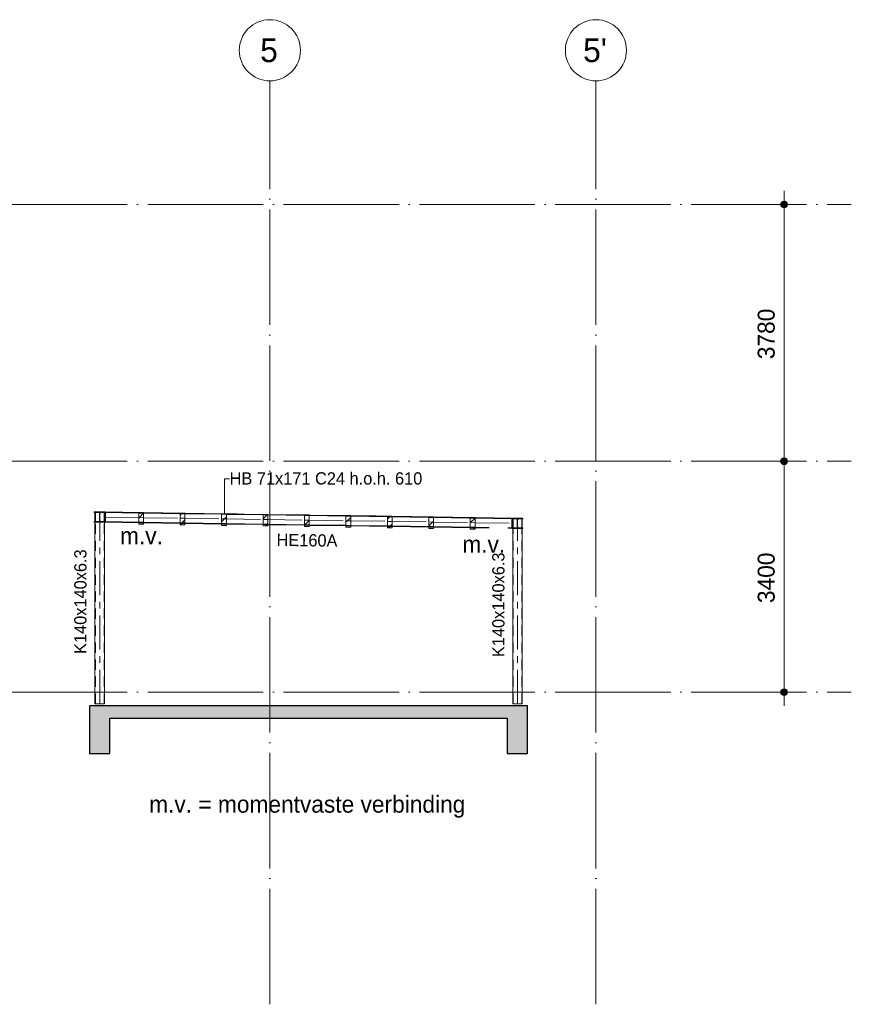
# Model space of a CAD drawing. Header units: millimetres. Extents: x 4517 to 474157, y -4632 to 9900.
# Tile 100 of 114: x 387183 to 399426, y -4594 to 9900. Entities that reach past the tile are written whole.
import ezdxf

# ---------------------------------------------------------------- set-up
doc = ezdxf.new("R2010")
doc.units = ezdxf.units.MM
for name, pattern in [('WSP_hartlijn', [800, 500, -100, 100, -100]), ('WSP_hhidden', [250, 150, -100]), ('WSP_stramienlijn', [2000, 1700, -150, 0, -150])]:
    doc.linetypes.add(name, pattern=pattern)
for name, color, linetype, lineweight in [('00_algemeen - hartlijn', 7, 'WSP_hartlijn', 13), ('00_algemeen - hhidden - 0_13mm', 7, 'WSP_hhidden', 13), ('00_maatvoering', 8, 'Continuous', 13), ('00_maatvoering-100', 8, 'Continuous', 13), ('00_text', 7, 'Continuous', 13), ('07_stramien', 4, 'Continuous', 13), ('07_stramien - levels', 7, 'Continuous', 13), ('16_funderingsconstructies - voeten en balken -cut-', 3, 'Continuous', 25), ('23_vloeren - hatch', 1, 'Continuous', 18), ('23_vloeren -cut-', 3, 'Continuous', 25), ('28_hoofddraagconstructies - kolommen en liggers', 1, 'Continuous', 13), ('28_hoofddraagconstructies - kolommen en liggers - hout', 1, 'Continuous', 13), ('28_hoofddraagconstructies - kolommen en liggers - hout -cut-', 2, 'Continuous', 18), ('28_hoofddraagconstructies - kolommen en liggers - staal', 1, 'Continuous', 13), ('28_hoofddraagconstructies - kolommen en liggers - staal -cut-', 2, 'Continuous', 13), ('28_hoofddraagconstructies - tags', 7, 'Continuous', 18)]:
    doc.layers.add(name, color=color, linetype=linetype, lineweight=lineweight)
doc.layers.add('16_funderingsconstructies - voeten en balken', color=2, linetype='Continuous')
doc.styles.add('Revittext', font='txt', dxfattribs={"height": 250})
doc.styles.add('Revittext_1', font='txt', dxfattribs={"height": 180})
doc.styles.add('Revittext_2', font='txt', dxfattribs={"height": 350})
doc.dimstyles.new('WSP_25_-_transparant', dxfattribs={"dimscale": 304.8, "dimtxt": 252.223969, "dimasz": 1.312336, "dimexe": 0.656168, "dimexo": 0.0625, "dimgap": 0.213255, "dimtad": 1, "dimdec": 0, "dimzin": 0, "dimdsep": 46, "dimtxsty": 'Revittext', "dimblk1": 'DOTSMALL', "dimblk2": 'DOTSMALL', "dimsah": 1, "dimcen": 0.09, "dimdle": 0.656168, "dimazin": 0, "dimtfac": 1, "dimtdec": 4, "dimtix": 1, "dimtmove": 0, "dimatfit": 3, "dimfxl": 0.656168, "dimfxlon": 1, "dimtvp": 1, "dimtolj": 1, "dimtzin": 0, "dimarcsym": 2})
pattern_1 = [(45, (369119.96, 0), (-70.71068, 70.71068), [])]

# ---------------------------------------------------------------- blocks, each defined once
blk = doc.blocks.new('28_WSP_SC_staal - RHS v18-0 - SHSC 140x140x6_3 - S275-1335115-as G')
at = {"layer": '00_algemeen - hartlijn'}
blk.add_line((37445, -170), (37445, 2410), dxfattribs=at)
at = {"layer": '00_algemeen - hhidden - 0_13mm'}
for p, q in [((37381, 2419), (37381, 2553)), ((37509, 2419), (37509, 2553)), ((37381, -170), (37381, 2410)), ((37509, -170), (37509, 2410))]:
    blk.add_line(p, q, dxfattribs=at)
at = {"layer": '28_hoofddraagconstructies - kolommen en liggers', "linetype": 'WSP_hhidden'}
for p, q in [((37381, 2553), (37381, 2562)), ((37445, 2410), (37445, 2562)), ((37509, 2553), (37509, 2562)), ((37381, 2410), (37381, 2419)), ((37509, 2410), (37509, 2419))]:
    blk.add_line(p, q, dxfattribs=at)
blk = doc.blocks.new('28_WSP_SC_staal - RHS v18-0 - SHSC 140x140x6_3 - S275-1335116-as G')
at = {"layer": '00_algemeen - hartlijn'}
blk.add_line((31295, -170), (31295, 2503), dxfattribs=at)
at = {"layer": '00_algemeen - hhidden - 0_13mm'}
for p, q in [((31231, 2512), (31231, 2646)), ((31359, 2512), (31359, 2646)), ((31231, -170), (31231, 2503)), ((31359, -170), (31359, 2503))]:
    blk.add_line(p, q, dxfattribs=at)
at = {"layer": '28_hoofddraagconstructies - kolommen en liggers', "linetype": 'WSP_hhidden'}
for p, q in [((31231, 2646), (31231, 2655)), ((31295, 2503), (31295, 2655)), ((31359, 2646), (31359, 2655)), ((31231, 2503), (31231, 2512)), ((31359, 2503), (31359, 2512))]:
    blk.add_line(p, q, dxfattribs=at)
blk = doc.blocks.new('28_WSP_SF_staal - HE v21-0 - HE160A-1335119-as G')
at = {"layer": '00_algemeen - hartlijn'}
for p, q in [((31379, 2578), (31870, 2570)), ((31941, 2569), (32480, 2561)), ((32551, 2560), (33090, 2552)), ((33161, 2551), (33700, 2543)), ((33771, 2542), (34310, 2533)), ((34381, 2532), (34920, 2524)), ((34991, 2523), (35530, 2515)), ((35601, 2514), (36140, 2506)), ((36211, 2505), (36750, 2497)), ((36821, 2495), (37361, 2487))]:
    blk.add_line(p, q, dxfattribs=at)
at = {"layer": '28_hoofddraagconstructies - kolommen en liggers', "linetype": 'WSP_hhidden'}
for p, q in [((31380, 2648), (31380, 2654)), ((31870, 2637), (31940, 2636)), ((32480, 2628), (32550, 2627)), ((33090, 2619), (33160, 2618)), ((33700, 2610), (33770, 2609)), ((31870, 2570), (31940, 2569)), ((31870, 2503), (31940, 2502)), ((31870, 2494), (31940, 2493)), ((32480, 2561), (32550, 2560)), ((32480, 2494), (32550, 2493)), ((32480, 2485), (32550, 2484)), ((33090, 2552), (33160, 2551)), ((33090, 2485), (33160, 2484)), ((33090, 2476), (33160, 2475)), ((33700, 2543), (33770, 2542)), ((33700, 2476), (33770, 2475)), ((33700, 2467), (33770, 2466)), ((34310, 2600), (34380, 2599)), ((34310, 2533), (34380, 2532)), ((34310, 2466), (34380, 2465)), ((34920, 2591), (34990, 2590)), ((34920, 2524), (34990, 2523)), ((35530, 2582), (35600, 2581)), ((35530, 2515), (35600, 2514)), ((36140, 2573), (36210, 2572)), ((36140, 2506), (36210, 2505)), ((36750, 2564), (36820, 2562)), ((36750, 2497), (36820, 2495)), ((37362, 2563), (37362, 2557)), ((34310, 2457), (34380, 2456)), ((34920, 2457), (34990, 2456)), ((34920, 2448), (34990, 2447)), ((35530, 2448), (35600, 2447)), ((35530, 2439), (35600, 2438)), ((36140, 2439), (36210, 2438)), ((36140, 2430), (36210, 2429)), ((36750, 2430), (36820, 2428)), ((36750, 2420), (36820, 2419))]:
    blk.add_line(p, q, dxfattribs=at)
at = {"layer": '28_hoofddraagconstructies - kolommen en liggers - staal'}
for p, q in [((31378, 2526), (31380, 2630)), ((31380, 2645), (31380, 2648)), ((31380, 2630), (31380, 2645)), ((31380, 2645), (31870, 2637)), ((31941, 2636), (32480, 2628)), ((32551, 2627), (33090, 2619)), ((33161, 2618), (33700, 2610)), ((31378, 2511), (31378, 2526)), ((31378, 2502), (31378, 2511)), ((31378, 2511), (31870, 2503)), ((31378, 2502), (31870, 2494)), ((31941, 2502), (32480, 2494)), ((31941, 2493), (32480, 2485)), ((32551, 2493), (33090, 2485)), ((32551, 2484), (33090, 2476)), ((33161, 2484), (33700, 2476)), ((33161, 2475), (33700, 2467)), ((33771, 2609), (34310, 2600)), ((33771, 2475), (34310, 2466)), ((33771, 2466), (34310, 2457)), ((34381, 2599), (34920, 2591)), ((34381, 2465), (34920, 2457)), ((34991, 2590), (35530, 2582)), ((35601, 2581), (36140, 2573)), ((36211, 2572), (36750, 2564)), ((36821, 2562), (37362, 2554)), ((37362, 2539), (37360, 2435)), ((37362, 2557), (37362, 2554)), ((37362, 2554), (37362, 2539)), ((34381, 2456), (34920, 2448)), ((34991, 2456), (35530, 2448)), ((34991, 2447), (35530, 2439)), ((35601, 2447), (36140, 2439)), ((35601, 2438), (36140, 2430)), ((36211, 2438), (36750, 2430)), ((36211, 2429), (36750, 2420)), ((36821, 2428), (37360, 2420)), ((36821, 2419), (37360, 2411)), ((37360, 2435), (37360, 2420)), ((37360, 2420), (37360, 2411))]:
    blk.add_line(p, q, dxfattribs=at)
blk = doc.blocks.new('28_WSP_SF_staal - STRIP v18-0 - RECT 60x6-V111-as G')
at = {"layer": '28_hoofddraagconstructies - kolommen en liggers', "linetype": 'WSP_hhidden'}
blk.add_line((37346, 2563), (37346, 2557), dxfattribs=at)
blk = doc.blocks.new('28_WSP_SF_staal - STRIP v18-0 - RECT 60x6-V112-as G')
at = {"layer": '28_hoofddraagconstructies - kolommen en liggers', "linetype": 'WSP_hhidden'}
blk.add_line((31409, 2647), (31409, 2653), dxfattribs=at)
blk = doc.blocks.new('28_WSP_SF_staal - STRIP v18-0 - RECT 60x6-1335120-as G')
at = {"layer": '28_hoofddraagconstructies - kolommen en liggers', "linetype": 'WSP_hhidden'}
blk.add_hatch(color=256, dxfattribs=at).paths.add_polyline_path([(35459, 2586), (35459, 2592), (35360, 2594), (35359, 2588)])
for p, q in [((31373, 2648), (31373, 2654)), ((31375, 2654), (31373, 2654)), ((31373, 2648), (31375, 2648)), ((31870, 2640), (31940, 2639)), ((31940, 2645), (31908, 2646)), ((32480, 2631), (32550, 2630)), ((32550, 2636), (32518, 2637)), ((33090, 2622), (33160, 2621)), ((33160, 2627), (33128, 2627)), ((33700, 2613), (33770, 2612)), ((33770, 2618), (33738, 2618)), ((34310, 2603), (34380, 2602)), ((34380, 2608), (34348, 2609)), ((34920, 2594), (34990, 2593)), ((34990, 2599), (34958, 2600))]:
    blk.add_line(p, q, dxfattribs=at)
at = {"layer": '28_hoofddraagconstructies - kolommen en liggers - staal'}
for p, q in [((31902, 2646), (31375, 2654)), ((31375, 2648), (31870, 2640)), ((32512, 2637), (31941, 2645)), ((31941, 2639), (32480, 2631)), ((33122, 2627), (32551, 2636)), ((32551, 2630), (33090, 2622)), ((33323, 2624), (33161, 2627)), ((33161, 2621), (33323, 2618)), ((34952, 2600), (34391, 2608)), ((34391, 2602), (34920, 2594)), ((35360, 2594), (34991, 2599)), ((34991, 2593), (35359, 2588))]:
    blk.add_line(p, q, dxfattribs=at)
at = {"layer": '28_hoofddraagconstructies - kolommen en liggers - staal -cut-'}
for p, q in [((35360, 2594), (35359, 2588)), ((35359, 2588), (35459, 2586)), ((35459, 2592), (35360, 2594)), ((35459, 2586), (35459, 2592))]:
    blk.add_line(p, q, dxfattribs=at)
blk = doc.blocks.new('28_WSP_SF_staal - STRIP v18-0 - RECT 60x6-1335121-as G')
at = {"layer": '28_hoofddraagconstructies - kolommen en liggers', "linetype": 'WSP_hhidden'}
blk.add_hatch(color=256, dxfattribs=at).paths.add_polyline_path([(33422, 2617), (33422, 2623), (33323, 2624), (33323, 2618)])
for p, q in [((33770, 2612), (33700, 2613)), ((33770, 2618), (33738, 2618)), ((34380, 2602), (34310, 2603)), ((34380, 2608), (34348, 2609)), ((34990, 2593), (34920, 2594)), ((34990, 2599), (34958, 2600)), ((35600, 2584), (35530, 2585)), ((35600, 2590), (35568, 2590)), ((36210, 2575), (36140, 2576)), ((36210, 2581), (36178, 2581)), ((36820, 2565), (36750, 2567)), ((36820, 2571), (36788, 2572)), ((37382, 2557), (37365, 2557)), ((37382, 2563), (37382, 2557))]:
    blk.add_line(p, q, dxfattribs=at)
at = {"layer": '28_hoofddraagconstructies - kolommen en liggers - staal'}
for p, q in [((33735, 2618), (33422, 2623)), ((33700, 2613), (33422, 2617)), ((34342, 2609), (33771, 2618)), ((34310, 2603), (33771, 2612)), ((34391, 2608), (34381, 2608)), ((34391, 2602), (34381, 2602)), ((35562, 2590), (35459, 2592)), ((35530, 2585), (35459, 2586)), ((36172, 2581), (35601, 2590)), ((36140, 2576), (35601, 2584)), ((36782, 2572), (36211, 2581)), ((36750, 2567), (36211, 2575)), ((37382, 2563), (36821, 2571)), ((37365, 2557), (36821, 2565))]:
    blk.add_line(p, q, dxfattribs=at)
at = {"layer": '28_hoofddraagconstructies - kolommen en liggers - staal -cut-'}
for p, q in [((33323, 2624), (33323, 2618)), ((33422, 2623), (33323, 2624)), ((33323, 2618), (33422, 2617)), ((33422, 2617), (33422, 2623))]:
    blk.add_line(p, q, dxfattribs=at)
blk = doc.blocks.new('Grid - Stramienbol 9_0mm-3500-as G')
at = {"layer": '07_stramien'}
blk.add_circle((5000, 9450), 450, dxfattribs=at)
blk = doc.blocks.new('DIMBLOCK112-as G')
at = {"layer": '00_maatvoering-100'}
h = blk.add_hatch(color=256, dxfattribs=at)
edge = h.paths.add_edge_path()
edge.add_arc((398437, 7180), 50, 0, 360)
h = blk.add_hatch(color=256, dxfattribs=at)
edge = h.paths.add_edge_path()
edge.add_arc((398437, 3400), 50, 0, 360)
for p, q in [((398437, 7380), (398437, 3400)), ((398637, 7180), (398237, 7180)), ((398437, 7180), (398637, 7180)), ((398637, 3400), (398237, 3400)), ((398437, 3400), (398637, 3400))]:
    blk.add_line(p, q, dxfattribs=at)
for centre in [(398437, 7180), (398437, 3400)]:
    blk.add_circle(centre, 50, dxfattribs=at)
at = {"layer": '00_maatvoering-100', "color": 0, "insert": (398048, 4902), "char_height": 250, "width": 931.29, "attachment_point": 1, "rotation": 90, "line_spacing_factor": 0.931288, "style": 'Revittext'}
blk.add_mtext('3780', dxfattribs=at)
blk = doc.blocks.new('_DotSmall')
at = {"color": 0, "linetype": 'ByBlock', "const_width": 0.5}
blk.add_lwpolyline([(-0.0625, 0, 1), (0.0625, 0, 1)], format="xyb", close=True, dxfattribs=at)
blk = doc.blocks.new('DIMBLOCK113-as G')
at = {"layer": '00_maatvoering-100'}
h = blk.add_hatch(color=256, dxfattribs=at)
edge = h.paths.add_edge_path()
edge.add_arc((398437, 3400), 50, 0, 360)
h = blk.add_hatch(color=256, dxfattribs=at)
edge = h.paths.add_edge_path()
edge.add_arc((398437, 0), 50, 0, 360)
for p, q in [((398637, 3400), (398237, 3400)), ((398437, 3400), (398437, -200)), ((398437, 3400), (398637, 3400)), ((398637, 0), (398237, 0)), ((398437, 0), (398637, 0))]:
    blk.add_line(p, q, dxfattribs=at)
for centre in [(398437, 3400), (398437, 0)]:
    blk.add_circle(centre, 50, dxfattribs=at)
at = {"layer": '00_maatvoering-100', "color": 0, "insert": (398048, 1312), "char_height": 250, "width": 931.29, "attachment_point": 1, "rotation": 90, "line_spacing_factor": 0.931288, "style": 'Revittext'}
blk.add_mtext('3400', dxfattribs=at)

msp = doc.modelspace()

# ---------------------------------------------------------------- hatches: boundary and pattern name
at = {"layer": '16_funderingsconstructies - voeten en balken'}
for points in [[(388511.4, -900), (388511.4, -380), (388211.4, -380), (388211.4, -900)], [(394661.4, -900), (394661.4, -380), (394361.4, -380), (394361.4, -900)]]:
    msp.add_hatch(color=256, dxfattribs=at).paths.add_polyline_path(points)
at = {"layer": '23_vloeren - hatch'}
msp.add_hatch(color=256, dxfattribs=at).paths.add_polyline_path([(394347.1, -380), (394661.4, -380), (394661.4, -200), (388211.4, -200), (388211.4, -380), (391826, -380)])
at = {"layer": '28_hoofddraagconstructies - kolommen en liggers - hout'}
h = msp.add_hatch(dxfattribs=at)
h.set_pattern_fill('FP_3', color=256, style=0, pattern_type=2)
h.set_pattern_definition(pattern_1)
h.paths.add_polyline_path([(389006.9, 2474.8), (389006.9, 2645.8), (388935.9, 2645.8), (388935.9, 2474.8)])
h = msp.add_hatch(dxfattribs=at)
h.set_pattern_fill('FP_3', color=256, style=0, pattern_type=2)
h.set_pattern_definition(pattern_1)
h.paths.add_polyline_path([(389616.9, 2465.6), (389616.9, 2636.6), (389545.9, 2636.6), (389545.9, 2465.6)])
h = msp.add_hatch(dxfattribs=at)
h.set_pattern_fill('FP_3', color=256, style=0, pattern_type=2)
h.set_pattern_definition(pattern_1)
h.paths.add_polyline_path([(390226.9, 2456.3), (390226.9, 2627.3), (390155.9, 2627.3), (390155.9, 2456.3)])
h = msp.add_hatch(dxfattribs=at)
h.set_pattern_fill('FP_3', color=256, style=0, pattern_type=2)
h.set_pattern_definition(pattern_1)
h.paths.add_polyline_path([(390836.9, 2447.1), (390836.9, 2618.1), (390765.9, 2618.1), (390765.9, 2447.1)])
h = msp.add_hatch(dxfattribs=at)
h.set_pattern_fill('FP_3', color=256, style=0, pattern_type=2)
h.set_pattern_definition(pattern_1)
h.paths.add_polyline_path([(391446.9, 2437.9), (391446.9, 2608.9), (391375.9, 2608.9), (391375.9, 2437.9)])
h = msp.add_hatch(dxfattribs=at)
h.set_pattern_fill('FP_3', color=256, style=0, pattern_type=2)
h.set_pattern_definition(pattern_1)
h.paths.add_polyline_path([(392056.9, 2428.7), (392056.9, 2599.7), (391985.9, 2599.7), (391985.9, 2428.7)])
h = msp.add_hatch(dxfattribs=at)
h.set_pattern_fill('FP_3', color=256, style=0, pattern_type=2)
h.set_pattern_definition(pattern_1)
h.paths.add_polyline_path([(392666.9, 2419.4), (392666.9, 2590.4), (392595.9, 2590.4), (392595.9, 2419.4)])
h = msp.add_hatch(dxfattribs=at)
h.set_pattern_fill('FP_3', color=256, style=0, pattern_type=2)
h.set_pattern_definition(pattern_1)
h.paths.add_polyline_path([(393276.9, 2410.2), (393276.9, 2581.2), (393205.9, 2581.2), (393205.9, 2410.2)])
h = msp.add_hatch(dxfattribs=at)
h.set_pattern_fill('FP_3', color=256, style=0, pattern_type=2)
h.set_pattern_definition(pattern_1)
h.paths.add_polyline_path([(393886.9, 2401), (393886.9, 2572), (393815.9, 2572), (393815.9, 2401)])
at = {"layer": '28_hoofddraagconstructies - kolommen en liggers - staal'}
for points in [[(388281.4, 2503), (388441.4, 2503), (388441.4, 2512), (388379.4, 2512), (388368.8, 2516.4), (388364.4, 2527), (388364.4, 2631), (388368.8, 2641.6), (388379.4, 2646), (388441.4, 2646), (388441.4, 2655), (388281.4, 2655), (388281.4, 2646), (388343.4, 2646), (388354, 2641.6), (388358.4, 2631), (388358.4, 2527), (388354, 2516.4), (388343.4, 2512), (388281.4, 2512)], [(394591.4, 2410), (394591.4, 2419), (394529.4, 2419), (394518.8, 2423.4), (394514.4, 2434), (394514.4, 2538), (394518.8, 2548.6), (394529.4, 2553), (394591.4, 2553), (394591.4, 2562), (394431.4, 2562), (394431.4, 2553), (394493.4, 2553), (394504, 2548.6), (394508.4, 2538), (394508.4, 2434), (394504, 2423.4), (394493.4, 2419), (394431.4, 2419), (394431.4, 2410), (394583.5, 2410)]]:
    msp.add_hatch(color=256, dxfattribs=at).paths.add_polyline_path(points)

# ---------------------------------------------------------------- linework, layer by layer
at = {"layer": '07_stramien', "linetype": 'WSP_stramienlijn'}
for p, q in [((390866.4, -4594.5), (390866.4, 9000)), ((395666.4, -4594.5), (395666.4, 9000))]:
    msp.add_line(p, q, dxfattribs=at)
at = {"layer": '07_stramien - levels', "linetype": 'WSP_stramienlijn'}
for p, q in [((355066.4, 7180), (399426.3, 7180)), ((355066.4, 3400), (399426.3, 3400)), ((355066.4, 0), (399426.3, 0))]:
    msp.add_line(p, q, dxfattribs=at)
at = {"layer": '16_funderingsconstructies - voeten en balken -cut-'}
for p, q in [((388211.4, -380), (388211.4, -900)), ((388511.4, -900), (388511.4, -380)), ((394361.4, -380), (394361.4, -900)), ((394661.4, -900), (394661.4, -380)), ((388211.4, -900), (388511.4, -900)), ((394361.4, -900), (394661.4, -900))]:
    msp.add_line(p, q, dxfattribs=at)
at = {"layer": '23_vloeren -cut-'}
for p, q in [((394661.4, -200), (388211.4, -200)), ((388211.4, -200), (388211.4, -380)), ((394661.4, -380), (394661.4, -200)), ((388511.4, -380), (394361.4, -380))]:
    msp.add_line(p, q, dxfattribs=at)
at = {"layer": '28_hoofddraagconstructies - kolommen en liggers', "linetype": 'WSP_hhidden'}
for p, q in [((388291.4, 2655), (388291.4, 2646)), ((388431.4, 2646), (388431.4, 2655)), ((388291.4, 2512), (388291.4, 2503)), ((388431.4, 2503), (388431.4, 2512)), ((394441.4, 2562), (394441.4, 2553)), ((394581.4, 2553), (394581.4, 2562)), ((394441.4, 2419), (394441.4, 2410)), ((394581.4, 2410), (394581.4, 2419))]:
    msp.add_line(p, q, dxfattribs=at)
for centre, start, end in [((388343.4, 2631), 0.73424, 89.26576), ((388379.4, 2631), 90.73424, 179.26576), ((388343.4, 2527), 270.73424, 359.26576), ((388379.4, 2527), 180.73424, 269.26576), ((394493.4, 2538), 0.73424, 89.26576), ((394529.4, 2538), 90.73424, 179.26576), ((394493.4, 2434), 270.73424, 359.26576), ((394529.4, 2434), 180.73424, 269.26576)]:
    msp.add_arc(centre, 15, start, end, dxfattribs=at)
at = {"layer": '28_hoofddraagconstructies - kolommen en liggers - hout -cut-'}
for p, q in [((388935.9, 2645.8), (388935.9, 2474.8)), ((389006.9, 2645.8), (388935.9, 2645.8)), ((389006.9, 2474.8), (389006.9, 2645.8)), ((389545.9, 2636.6), (389545.9, 2465.6)), ((389616.9, 2636.6), (389545.9, 2636.6)), ((389616.9, 2465.6), (389616.9, 2636.6)), ((390155.9, 2627.3), (390155.9, 2456.3)), ((390226.9, 2627.3), (390155.9, 2627.3)), ((390226.9, 2456.3), (390226.9, 2627.3)), ((390765.9, 2618.1), (390765.9, 2447.1)), ((390836.9, 2618.1), (390765.9, 2618.1)), ((390836.9, 2447.1), (390836.9, 2618.1)), ((388935.9, 2474.8), (389006.9, 2474.8)), ((389545.9, 2465.6), (389616.9, 2465.6)), ((391375.9, 2608.9), (391375.9, 2437.9)), ((391446.9, 2608.9), (391375.9, 2608.9)), ((391446.9, 2437.9), (391446.9, 2608.9)), ((391985.9, 2599.7), (391985.9, 2428.7)), ((392056.9, 2599.7), (391985.9, 2599.7)), ((392056.9, 2428.7), (392056.9, 2599.7)), ((392595.9, 2590.4), (392595.9, 2419.4)), ((392666.9, 2590.4), (392595.9, 2590.4)), ((392666.9, 2419.4), (392666.9, 2590.4)), ((393205.9, 2581.2), (393205.9, 2410.2)), ((393276.9, 2581.2), (393205.9, 2581.2)), ((393276.9, 2410.2), (393276.9, 2581.2)), ((393815.9, 2572), (393815.9, 2401)), ((393886.9, 2572), (393815.9, 2572)), ((393886.9, 2401), (393886.9, 2572)), ((390155.9, 2456.3), (390226.9, 2456.3)), ((390765.9, 2447.1), (390836.9, 2447.1)), ((391375.9, 2437.9), (391446.9, 2437.9)), ((391985.9, 2428.7), (392056.9, 2428.7)), ((392595.9, 2419.4), (392666.9, 2419.4)), ((393205.9, 2410.2), (393276.9, 2410.2)), ((393815.9, 2401), (393886.9, 2401))]:
    msp.add_line(p, q, dxfattribs=at)
at = {"layer": '28_hoofddraagconstructies - kolommen en liggers - staal'}
for p, q in [((388291.4, 2646), (388291.4, 2512)), ((388431.4, 2512), (388431.4, 2646)), ((388291.4, 2503), (388291.4, -170)), ((388431.4, -170), (388431.4, 2503)), ((394441.4, 2553), (394441.4, 2419)), ((394581.4, 2419), (394581.4, 2553)), ((394441.4, 2410), (394441.4, -170)), ((394581.4, -170), (394581.4, 2410)), ((388307.1, -170), (388291.4, -170)), ((388415.6, -170), (388307.1, -170)), ((388431.4, -170), (388415.6, -170)), ((394457.1, -170), (394441.4, -170)), ((394565.6, -170), (394457.1, -170)), ((394581.4, -170), (394565.6, -170))]:
    msp.add_line(p, q, dxfattribs=at)
at = {"layer": '28_hoofddraagconstructies - kolommen en liggers - staal -cut-'}
for p, q in [((388281.4, 2655), (388281.4, 2646)), ((388441.4, 2655), (388281.4, 2655)), ((388281.4, 2646), (388343.4, 2646)), ((388358.4, 2631), (388358.4, 2527)), ((388364.4, 2527), (388364.4, 2631)), ((388379.4, 2646), (388441.4, 2646)), ((388441.4, 2646), (388441.4, 2655)), ((388343.4, 2512), (388281.4, 2512)), ((388281.4, 2512), (388281.4, 2503)), ((388281.4, 2503), (388441.4, 2503)), ((388441.4, 2512), (388379.4, 2512)), ((388441.4, 2503), (388441.4, 2512)), ((394591.4, 2562), (394431.4, 2562)), ((394431.4, 2562), (394431.4, 2553)), ((394431.4, 2553), (394493.4, 2553)), ((394508.4, 2538), (394508.4, 2434)), ((394514.4, 2434), (394514.4, 2538)), ((394529.4, 2553), (394591.4, 2553)), ((394591.4, 2553), (394591.4, 2562)), ((394493.4, 2419), (394431.4, 2419)), ((394431.4, 2419), (394431.4, 2410)), ((394431.4, 2410), (394591.4, 2410)), ((394591.4, 2419), (394529.4, 2419)), ((394591.4, 2410), (394591.4, 2419))]:
    msp.add_line(p, q, dxfattribs=at)
for centre, start, end in [((388343.4, 2631), 0, 90), ((388379.4, 2631), 90, 180), ((388343.4, 2527), 270, 0), ((388379.4, 2527), 180, 270), ((394493.4, 2538), 0, 90), ((394529.4, 2538), 90, 180), ((394493.4, 2434), 270, 0), ((394529.4, 2434), 180, 270)]:
    msp.add_arc(centre, 15, start, end, dxfattribs=at)
at = {"layer": '28_hoofddraagconstructies - tags'}
for p, q in [((390197.4, 3140.2), (390273.6, 3140.2)), ((390197.4, 2635.8), (390197.4, 3140.2))]:
    msp.add_line(p, q, dxfattribs=at)

# ---------------------------------------------------------------- block references
at = {"layer": '07_stramien'}
for p in [(385866.4, 0), (390666.4, 0)]:
    msp.add_blockref('Grid - Stramienbol 9_0mm-3500-as G', p, dxfattribs=at)
at = {"layer": '28_hoofddraagconstructies - kolommen en liggers', "linetype": 'WSP_hhidden'}
for name in ['28_WSP_SC_staal - RHS v18-0 - SHSC 140x140x6_3 - S275-1335116-as G', '28_WSP_SF_staal - STRIP v18-0 - RECT 60x6-1335120-as G', '28_WSP_SF_staal - HE v21-0 - HE160A-1335119-as G', '28_WSP_SF_staal - STRIP v18-0 - RECT 60x6-V112-as G', '28_WSP_SF_staal - STRIP v18-0 - RECT 60x6-1335121-as G', '28_WSP_SF_staal - STRIP v18-0 - RECT 60x6-V111-as G', '28_WSP_SC_staal - RHS v18-0 - SHSC 140x140x6_3 - S275-1335115-as G']:
    msp.add_blockref(name, (357066.4, 0), dxfattribs=at)

# ---------------------------------------------------------------- texts
at = {"layer": '00_text', "lineweight": 18, "char_height": 250, "attachment_point": 1, "style": 'Revittext'}
for s, insert, width in [('m.v.', (388660.7, 2428.7), 817.721), ('m.v. = momentvaste verbinding', (389089.5, -1523.5), 5900.42)]:
    msp.add_mtext(s, dxfattribs=dict(at, insert=insert, width=width))
at = {"layer": '07_stramien', "char_height": 350, "attachment_point": 1, "style": 'Revittext_2'}
for s, insert, width in [('5', (390723.8, 9625.6), 336.709), ("5'", (395477.8, 9625.6), 448.945)]:
    msp.add_mtext(s, dxfattribs=dict(at, insert=insert, width=width))
at = {"layer": '28_hoofddraagconstructies - tags', "lineweight": 13, "insert": (390273.6, 3237.5), "char_height": 180, "width": 3519.408, "attachment_point": 1, "style": 'Revittext_1'}
msp.add_mtext('HB 71x171 C24 h.o.h. 610', dxfattribs=at)
at = {"layer": '28_hoofddraagconstructies - tags', "lineweight": 13, "insert": (390966.6, 2334.3), "char_height": 180, "width": 1122.362, "attachment_point": 1, "rotation": 359.13364, "style": 'Revittext_1'}
msp.add_mtext('HE160A', dxfattribs=at)
at = {"layer": '28_hoofddraagconstructies - tags', "lineweight": 13, "char_height": 180, "width": 1899.999, "attachment_point": 1, "rotation": 90, "style": 'Revittext_1', "bg_fill": 3, "box_fill_scale": 1.25, "bg_fill_color": 256, "bg_fill_true_color": 13158600, "bg_fill_transparency": 0}
for insert in [(387986.7, 563.5), (394140.2, 517)]:
    msp.add_mtext('K140x140x6.3', dxfattribs=dict(at, insert=insert))

# ---------------------------------------------------------------- dimensions: what is measured, and where the dimension line sits
at = {"layer": '00_maatvoering'}
for base, p1, p2, override, picture, middle in [((398436.8, 3400), (398636.8, 7180), (398636.8, 3400), {"dimpost": '<>', "dimfxl": 3780}, 'DIMBLOCK112-as G', (398244, 5290)), ((398436.8, 0), (398636.8, 3400), (398636.8, 0), {"dimpost": '<>', "dimfxl": 3400}, 'DIMBLOCK113-as G', (398244, 1700))]:
    dim = msp.add_linear_dim(base=base, p1=p1, p2=p2, angle=90, dimstyle='WSP_25_-_transparant', override=override, dxfattribs=at)
    dim.commit()
    dim.dimension.update_dxf_attribs({"geometry": picture, "text_midpoint": middle})

# ---------------------------------------------------------------- next in the draw order: texts
at = {"layer": '00_text', "lineweight": 18, "insert": (393700.1, 2303), "char_height": 250, "width": 817.721, "attachment_point": 1, "style": 'Revittext'}
msp.add_mtext('m.v.', dxfattribs=at)

doc.saveas('drawing.dxf')
